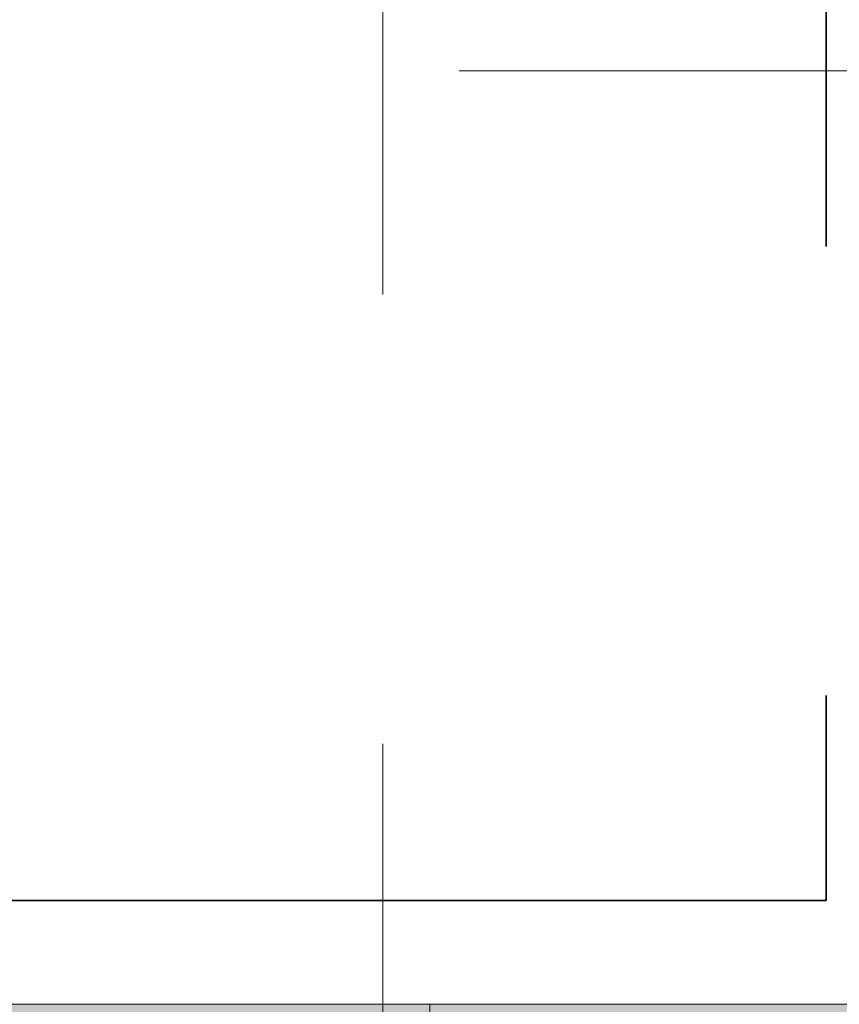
# Model space of a CAD drawing. Header units: centimetres. Extents: x -1316 to 21770, y -8842 to 3590.
# Tile 44 of 125: x -619 to -576, y 1383 to 1436. Entities that reach past the tile are written whole.
import ezdxf

# ---------------------------------------------------------------- set-up
doc = ezdxf.new("R2010")
doc.units = ezdxf.units.CM
for name, pattern in [('Dash', [60, 30, -30]), ('Hidden', [71.4375, 47.625, -23.8125]), ('Ukryte', [71.438, 47.625, -23.813])]:
    doc.linetypes.add(name, pattern=pattern)
for name, color, linetype, lineweight in [('A-DETL', 90, 'Continuous', 9), ('A-DETL-HDLN', 90, 'Ukryte', 9), ('A-DOOR', 31, 'Continuous', 13), ('A-DOOR-HDLN', 31, 'Dash', 9), ('A-WALL', 113, 'Continuous', 13), ('A-WALL-PATT', 111, 'Continuous', 13), ('S-COLS', 52, 'Continuous', 13)]:
    doc.layers.add(name, color=color, linetype=linetype, lineweight=lineweight)

# ---------------------------------------------------------------- blocks, each defined once
blk = doc.blocks.new('M_Concrete-Square-Column - 300 x 300mm-1794508-5_piętro III __10_50 m_ - stan projektowany')
at = {"layer": 'S-COLS', "lineweight": 9}
blk.add_hatch(color=254, dxfattribs=at).paths.add_polyline_path([(15, -15), (15, 15), (-15, 15), (-15, -15)], flags=0)
for p, q in [((15, 15), (-15, 15)), ((-15, 15), (-15, -15)), ((15, -15), (15, 15)), ((-15, -15), (15, -15))]:
    blk.add_line(p, q, dxfattribs=at)
blk = doc.blocks.new('Schueco_FWS_ADS-70-HD_inw_Family-01 - FWS SI insert unit-2308021-5_piętro III __10_50 m_ - stan projektowany')
at = {"layer": 'A-DOOR-HDLN'}
blk.add_line((-46.25, 98.194), (-46.25, 7.1), dxfattribs=at)
blk.add_arc((-46.25, 7.1), 91.094, 0, 90, dxfattribs=at)

msp = doc.modelspace()

# ---------------------------------------------------------------- hatches: boundary and pattern name
at = {"layer": 'A-WALL-PATT'}
msp.add_hatch(color=9, dxfattribs=at).paths.add_polyline_path([(-567.623, 1377.326), (-567.623, 1383.326), (-597.623, 1383.326), (-597.623, 1377.326)], flags=0)

# ---------------------------------------------------------------- linework, layer by layer
at = {"layer": 'A-DETL', "linetype": 'Hidden', "lineweight": 35}
for p, q in [((-576.623, 1828.326), (-576.623, 1388.826)), ((-576.623, 1388.826), (-1227.623, 1388.826))]:
    msp.add_line(p, q, dxfattribs=at)
at = {"layer": 'A-DETL-HDLN'}
msp.add_line((-600.123, 420.826), (-600.123, 2793.326), dxfattribs=at)
at = {"layer": 'A-WALL', "lineweight": 9}
msp.add_line((-555.623, 1383.326), (-597.623, 1383.326), dxfattribs=at)

# ---------------------------------------------------------------- block references
at = {"layer": 'A-DOOR', "rotation": 90.0000000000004}
msp.add_blockref('Schueco_FWS_ADS-70-HD_inw_Family-01 - FWS SI insert unit-2308021-5_piętro III __10_50 m_ - stan projektowany', (-557.873, 1479.076), dxfattribs=at)
at = {"layer": 'S-COLS', "lineweight": 9}
msp.add_blockref('M_Concrete-Square-Column - 300 x 300mm-1794508-5_piętro III __10_50 m_ - stan projektowany', (-612.623, 1368.326), dxfattribs=at)

doc.saveas('drawing.dxf')
